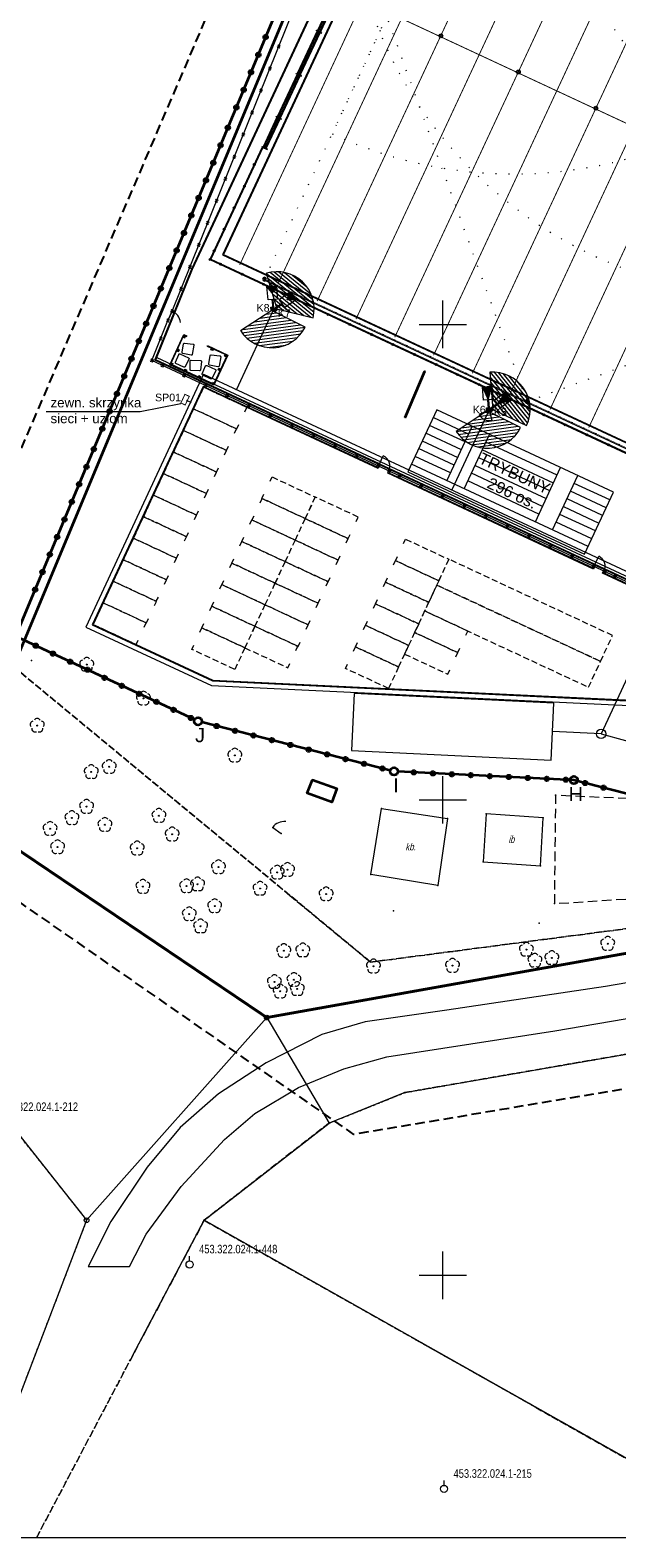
# Model space of a CAD drawing. Header units: millimetres. Extents: x -1269 to 2805, y -3872 to -312.
# Tile 2 of 19: x -1176 to -1115, y -3872 to -3714. Entities that reach past the tile are written whole.
import ezdxf
from ezdxf.enums import TextEntityAlignment as Align

# ---------------------------------------------------------------- set-up
doc = ezdxf.new("R2010")
doc.units = ezdxf.units.MM
for name, pattern in [('BORDER2', [22.225, 6.35, -3.175, 6.35, -3.175, 0, -3.175]), ('DOT', [6.35, 0, -6.35]), ('HIDDEN', [9.525, 6.35, -3.175]), ('L_0_04', [1.5, 1, -0.5]), ('L_0_45', [0.5, 0.25, -0.25]), ('L_0_52', [1, 0.75, -0.25])]:
    doc.linetypes.add(name, pattern=pattern)
doc.layers.get('0').update_dxf_attribs({"lineweight": 5})
for name, color, linetype, lineweight in [('A_boisko piłkochwyty', 62, 'Continuous', 5), ('A_boisko reflektory', 74, 'Continuous', 5), ('A_chodnik', 132, 'Continuous', 5), ('A_granica obszaru opracowania', 5, 'Continuous', 5), ('A_kamery', 23, 'Continuous', 5), ('A_mapa vector', 253, 'Continuous', 5), ('A_obiekty trybuny', 126, 'Continuous', 5), ('A_ogrodzenie 1_2m', 24, 'Continuous', 5), ('A_ogrodzenie 2_4m', 45, 'Continuous', 5), ('A_opisy', 13, 'Continuous', 5), ('A_parking', 53, 'Continuous', 5), ('A_parking mp', 65, 'Continuous', 5), ('A_przekrojowe', 42, 'Continuous', 5), ('A_pzt granica działki', 1, 'BORDER2', 5), ('A_widok', 142, 'Continuous', 5), ('A_zjazd z drogi', 7, 'Continuous', 5), ('IE_nn', 240, 'Continuous', 5), ('S-drenaż', 70, 'Continuous', 5), ('S-kd', 230, 'Continuous', 5), ('Z_UWAGI INSTALACJE WODNE', 4, 'Continuous', 5)]:
    doc.layers.add(name, color=color, linetype=linetype, lineweight=lineweight)
doc.styles.add('Arial', font='Arial.ttf')
doc.styles.get("Standard").update_dxf_attribs({"font": 'arial.ttf'})

# ---------------------------------------------------------------- blocks, each defined once
blk = doc.blocks.new('zw$9027')
at = {"layer": 'A_kamery'}
h = blk.add_hatch(dxfattribs=at)
h.set_pattern_fill('ANSI31', color=30, scale=0.1, angle=75)
h.set_pattern_definition([(120, (-454.74393, -175.43134), (-0.27496307, -0.15875), [])])
h.paths.add_polyline_path([(3.24, -2.22, 0.57735), (0.3, 3.91), (0, 0)])
at = {"layer": 'A_kamery', "color": 30}
for p, q in [((0.3, 3.91), (0, 0)), ((0, 0), (3.24, -2.22))]:
    blk.add_line(p, q, dxfattribs=at)
blk.add_lwpolyline([(0.04, -0.07), (-0.27, -0.22), (-0.34, -0.07), (-0.04, 0.07)], close=True, dxfattribs=at)
blk.add_arc((0, 0), 3.92, 325.586, 85.586, dxfattribs=at)
blk.add_solid([(-0.04, 0.07), (0.04, -0.07), (-0.34, -0.07), (-0.27, -0.22)], dxfattribs=at)
blk = doc.blocks.new('L_0_02_1')
at = {"color": 0}
blk.add_point((0, 0), dxfattribs=at)
blk = doc.blocks.new('L_0_02_2')
at = {"color": 0}
blk.add_point((0, 0), dxfattribs=at)
blk = doc.blocks.new('KTOK04_500')
at = {"color": 0, "linetype": 'Continuous', "lineweight": 13}
blk.add_arc((3, 0), 3, 119.9816, 180, dxfattribs=at)
blk = doc.blocks.new('OBOP02_01')
at = {"linetype": 'Continuous', "lineweight": 18}
blk.add_hatch(color=0, dxfattribs=at).paths.add_polyline_path([(0, -0.1, 1), (0, 0.1, 1)])
at = {"color": 0, "linetype": 'Continuous', "lineweight": 18}
blk.add_circle((0, 0), 0.1, dxfattribs=at)
for centre, radius, start, end in [((-0.77, 0.25), 0.7, 101.6336, 222.6627), ((0, 0.8), 0.7, 29.8459, 150.1541), ((0.77, 0.25), 0.7, 317.3373, 78.3664), ((-0.46, -0.64), 0.71, 174.3693, 292.5572), ((0.46, -0.64), 0.71, 247.4428, 5.6307)]:
    blk.add_arc(centre, radius, start, end, dxfattribs=at)
blk = doc.blocks.new('zw$F0AB')
at = {"layer": 'A_mapa vector', "linetype": 'Continuous', "lineweight": 0}
for points in [[(132.48, 46.78, 1), (132.48, 46.87, 1)], [(124.51, 43.57, 1), (124.51, 43.66, 1)], [(111.36, 33.35, 1), (111.36, 33.44, 1)]]:
    blk.add_hatch(color=8, dxfattribs=at).paths.add_polyline_path(points)
at = {"layer": 'A_mapa vector', "linetype": 'CONTINUOUS', "lineweight": 0}
for p, q in [((85.15, 76.86), (135.77, 198.24)), ((85.15, 76.86), (117.95, 54.72)), ((117.95, 54.72), (209.65, 71.11)), ((81.33, 55.69), (99, 33.41)), ((99, 33.41), (117.95, 54.72)), ((117.95, 54.72), (124.51, 43.62)), ((132.48, 46.83), (155.78, 50.87)), ((132.48, 46.83), (124.51, 43.62)), ((111.36, 33.4), (124.51, 43.62)), ((99, 33.41), (86.22, 0)), ((103.87, 19.22), (111.36, 33.4)), ((170.57, 0), (111.36, 33.4))]:
    blk.add_line(p, q, dxfattribs=at)
at = {"layer": 'A_mapa vector', "color": 8, "linetype": 'ByBlock'}
blk.add_lwpolyline([(0, 244.52), (327.07, 244.52), (327.07, 0), (0, 0)], close=True, dxfattribs=at)
at = {"layer": 'A_mapa vector', "color": 8, "linetype": 'L_0_04', "lineweight": 25, "flags": 128}
blk.add_lwpolyline([(132.44, 208.42), (272.32, 142.97), (227.23, 59.26), (127.11, 42.43), (76.33, 77.73)], close=True, dxfattribs=at)
at = {"layer": 'A_mapa vector', "color": 8, "linetype": 'Continuous', "lineweight": 0, "flags": 128}
for points in [[(136.46, 125.12), (136.46, 130.12)], [(136.46, 125.12), (136.46, 130.12)], [(107.99, 129.02), (107.56, 128.03)], [(133.96, 127.62), (138.96, 127.62)], [(133.96, 127.62), (138.96, 127.62)], [(136.46, 75.12), (136.46, 80.12)], [(136.46, 75.12), (136.46, 80.12)], [(133.96, 77.62), (138.96, 77.62)], [(133.96, 77.62), (138.96, 77.62)], [(141.02, 76.16), (140.7, 71.1), (146.72, 70.67), (147.02, 75.74), (141.02, 76.16)], [(118.57, 74.72), (119.45, 74.08)], [(109.83, 29.12), (109.83, 29.62)], [(136.46, 25.12), (136.46, 30.12)], [(136.46, 25.12), (136.46, 30.12)], [(133.96, 27.62), (138.96, 27.62)], [(133.96, 27.62), (138.96, 27.62)], [(136.59, 5.52), (136.59, 6.02)]]:
    blk.add_lwpolyline(points, dxfattribs=at)
at = {"layer": 'A_mapa vector', "color": 8, "linetype": 'Continuous', "lineweight": 35, "flags": 128}
for points in [[(132.5, 117.81), (134.56, 122.71)], [(122.74, 79.72), (125.3, 78.81), (124.78, 77.36), (122.18, 78.32), (122.74, 79.72)]]:
    blk.add_lwpolyline(points, dxfattribs=at)
at = {"layer": 'A_mapa vector', "color": 8, "linetype": 'L_0_52', "lineweight": 0, "flags": 128}
for points in [[(91.31, 91.63), (120.39, 67.56)], [(120.39, 67.56), (91.31, 91.63)], [(85.15, 76.86), (117.95, 54.72)], [(128.87, 60.55), (209.65, 71.11)], [(209.65, 71.11), (128.87, 60.55)], [(120.39, 67.56), (128.87, 60.55)], [(128.87, 60.55), (120.39, 67.56)], [(117.95, 54.72), (166.36, 63.37)], [(155.78, 50.87), (132.48, 46.83)], [(132.48, 46.83), (124.51, 43.62)], [(124.51, 43.62), (111.36, 33.4)], [(111.36, 33.4), (93.72, 0)], [(111.36, 33.4), (170.57, 0)], [(170.57, 0), (111.36, 33.4)]]:
    blk.add_lwpolyline(points, dxfattribs=at)
at = {"layer": 'A_mapa vector', "color": 8, "linetype": 'L_0_45', "lineweight": 0, "flags": 128}
for points in [[(120.39, 67.56), (91.31, 91.63)], [(91.31, 91.63), (120.39, 67.56)], [(85.15, 76.86), (117.95, 54.72)], [(117.95, 54.72), (85.15, 76.86)], [(128.87, 60.55), (209.65, 71.11)], [(209.65, 71.11), (128.87, 60.55)], [(120.39, 67.56), (128.87, 60.55)], [(128.87, 60.55), (120.39, 67.56)], [(117.95, 54.72), (166.36, 63.37)], [(166.36, 63.37), (117.95, 54.72)], [(155.78, 50.87), (132.48, 46.83)], [(132.48, 46.83), (155.78, 50.87)], [(132.48, 46.83), (124.51, 43.62)], [(124.51, 43.62), (132.48, 46.83)], [(91.16, 43.29), (99, 33.41)], [(124.51, 43.62), (111.36, 33.4)], [(111.36, 33.4), (124.51, 43.62)], [(99, 33.41), (86.22, 0)], [(93.72, 0), (111.36, 33.4)], [(111.36, 33.4), (170.57, 0)]]:
    blk.add_lwpolyline(points, dxfattribs=at)
at = {"layer": 'A_mapa vector', "color": 8, "linetype": 'L_0_04', "lineweight": 0, "flags": 128}
blk.add_lwpolyline([(186.21, 69.16), (186.17, 76.35), (148.31, 78.09), (148.19, 66.7), (186.21, 69.16)], dxfattribs=at)
at = {"layer": 'A_mapa vector', "color": 8, "lineweight": 0, "flags": 128}
blk.add_lwpolyline([(130, 76.7), (136.96, 75.66), (135.94, 68.61), (128.9, 69.78), (130, 76.7)], dxfattribs=at)
at = {"layer": 'A_mapa vector', "color": 8, "linetype": 'Continuous', "lineweight": 0}
for centre, radius in [((117.95, 54.72), 0.25), ((132.48, 46.83), 0.045), ((124.51, 43.62), 0.045), ((99, 33.41), 0.25), ((111.36, 33.4), 0.045), ((109.83, 28.75), 0.375), ((136.59, 5.15), 0.375)]:
    blk.add_circle(centre, radius, dxfattribs=at)
at = {"layer": 'A_mapa vector', "color": 8}
for p in [(107.99, 129.02), (107.56, 128.03), (134.56, 122.71), (132.5, 117.81), (93.21, 92.28), (99.02, 91.84), (104.98, 88.28), (93.81, 85.43), (101.38, 81.09), (114.59, 82.29), (99.49, 80.55), (122.74, 79.72), (122.18, 78.32), (125.3, 78.81), (148.31, 78.09), (99, 76.9), (124.78, 77.36), (130, 76.7), (141.02, 76.16), (95.16, 74.58), (97.46, 75.71), (100.93, 75), (106.61, 75.95), (118.57, 74.72), (136.96, 75.66), (147.02, 75.74), (108, 73.99), (119.45, 74.08), (95.95, 72.65), (104.32, 72.52), (112.87, 70.54), (119.05, 69.98), (120.13, 70.27), (128.9, 69.78), (140.7, 71.1), (146.72, 70.67), (104.93, 68.49), (109.52, 68.55), (110.67, 68.74), (117.24, 68.29), (135.94, 68.61), (124.19, 67.7), (148.19, 66.7), (109.8, 65.6), (112.47, 66.45), (131.29, 65.96), (110.99, 64.32), (146.61, 64.63), (145.25, 61.87), (153.8, 62.49), (119.74, 61.74), (121.74, 61.8), (146.15, 60.72), (147.93, 60.99), (120.81, 58.69), (129.17, 60.11), (137.48, 60.18), (118.75, 58.47), (119.36, 57.48), (121.16, 57.73)]:
    blk.add_point(p, dxfattribs=at)
at = {"layer": 'A_mapa vector', "color": 8, "linetype": 'Continuous', "yscale": 0.5, "zscale": 0.5}
for name, p, xscale, rotation in [('KTOK04_500', (107.99, 129.02), 0.5, 246.4000000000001), ('KTOK04_500', (118.57, 74.72), 0.5, 324.03), ('L_0_02_1', (117.95, 54.72), 0.5, 300.58), ('L_0_02_1', (117.95, 54.72), 0.5, 10.13), ('L_0_02_2', (117.95, 54.72), 0.4999999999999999, 228.35), ('L_0_02_2', (117.95, 54.72), 0.5, 145.98), ('L_0_02_1', (132.48, 46.83), 0.5, 201.9399999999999), ('L_0_02_1', (132.48, 46.83), 0.5, 9.84), ('L_0_02_2', (124.51, 43.62), 0.5, 21.94), ('L_0_02_2', (124.51, 43.62), 0.5, 120.58), ('L_0_02_2', (124.51, 43.62), 0.5, 217.8499999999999), ('L_0_02_2', (99, 33.41), 0.5, 128.42), ('L_0_02_1', (99, 33.41), 0.5, 249.08), ('L_0_02_1', (99, 33.41), 0.5, 48.35), ('L_0_02_2', (111.36, 33.4), 0.5, 330.58), ('L_0_02_2', (111.36, 33.4), 0.4999999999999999, 242.16), ('L_0_02_1', (111.36, 33.4), 0.5, 37.85)]:
    blk.add_blockref(name, p, dxfattribs=dict(at, xscale=xscale, rotation=rotation))
at = {"layer": 'A_mapa vector', "color": 8, "linetype": 'Continuous', "xscale": 0.5, "yscale": 0.5, "zscale": 0.5}
for p in [(99.02, 91.84), (104.98, 88.28), (93.81, 85.43), (114.59, 82.29), (99.49, 80.55), (101.38, 81.09), (97.46, 75.71), (99, 76.9), (106.61, 75.95), (95.16, 74.58), (100.93, 75), (108, 73.99), (95.95, 72.65), (104.32, 72.52), (112.87, 70.54), (119.05, 69.98), (120.13, 70.27), (104.93, 68.49), (109.52, 68.55), (110.67, 68.74), (117.24, 68.29), (124.19, 67.7), (112.47, 66.45), (109.8, 65.6), (110.99, 64.32), (119.74, 61.74), (121.74, 61.8), (145.25, 61.87), (153.8, 62.49), (129.17, 60.11), (137.48, 60.18), (146.15, 60.72), (147.93, 60.99), (118.75, 58.47), (120.81, 58.69), (119.36, 57.48), (121.16, 57.73)]:
    blk.add_blockref('OBOP02_01', p, dxfattribs=at)
at = {"layer": 'A_mapa vector', "color": 8, "style": 'Arial', "oblique": 15, "width": 0.78}
for s, p in [('kb.', (132.52, 73.05)), ('ib', (143.35, 73.83))]:
    blk.add_text(s, height=0.75, dxfattribs=at).set_placement(p, align=Align.TOP_LEFT)
at = {"layer": 'A_mapa vector', "color": 8, "style": 'Arial', "width": 0.78}
for s, p in [('453.322.024.1-212', (89.87, 45.79)), ('453.322.024.1-448', (110.83, 30.82)), ('453.322.024.1-215', (137.59, 7.22))]:
    blk.add_text(s, height=0.9, dxfattribs=at).set_placement(p, align=Align.TOP_LEFT)
blk = doc.blocks.new('zw$D6B0')
at = {"layer": 'A_obiekty trybuny', "color": 8}
for p, q in [((14.375, -6.3), (14.375, 0)), ((16.375, -6.3), (16.375, 0)), ((4.125, -0.9), (0, -0.9)), ((4.125, -6.3), (4.125, 0)), ((6.125, -6.3), (6.125, 0)), ((14.375, -0.9), (6.125, -0.9)), ((20.5, -0.9), (16.375, -0.9)), ((4.125, -1.8), (0, -1.8)), ((4.125, -2.7), (0, -2.7)), ((14.375, -1.8), (6.125, -1.8)), ((14.375, -2.7), (6.125, -2.7)), ((20.5, -1.8), (16.375, -1.8)), ((20.5, -2.7), (16.375, -2.7)), ((0, -3.6), (4.125, -3.6)), ((4.125, -4.5), (0, -4.5)), ((6.125, -3.6), (14.375, -3.6)), ((14.375, -4.5), (6.125, -4.5)), ((16.375, -3.6), (20.5, -3.6)), ((20.5, -4.5), (16.375, -4.5)), ((4.125, -5.4), (0, -5.4)), ((20.5, -6.3), (0, -6.3)), ((14.375, -5.4), (6.125, -5.4)), ((20.5, -5.4), (16.375, -5.4))]:
    blk.add_line(p, q, dxfattribs=at)
blk.add_lwpolyline([(0, -7.2), (20.5, -7.2), (20.5, 0), (0, 0)], close=True, dxfattribs=at)
at = {"layer": 'A_opisy', "color": 8, "insert": (10.25, -3.6), "char_height": 1.2, "width": 20.5, "attachment_point": 5}
blk.add_mtext('TRYBUNY\\P{\\fArial|b0|i0|c0|p34;\\W2.74341; }296 os.', dxfattribs=at)
blk = doc.blocks.new('zw$722A')
at = {"layer": 'A_parking mp', "linetype": 'HIDDEN', "ltscale": 0.1}
blk.add_lwpolyline([(-19, 0), (0, 0), (0, 3), (-19, 3)], close=True, dxfattribs=at)
blk = doc.blocks.new('zw$ACAC')
at = {"layer": 'A_parking mp', "linetype": 'HIDDEN', "ltscale": 0.1}
blk.add_lwpolyline([(0.5, 0), (0, 0), (0, -5), (2.5, -5), (2.5, 0), (2, 0)], dxfattribs=at)
blk = doc.blocks.new('zw$83E')
at = {"layer": 'Z_UWAGI INSTALACJE WODNE', "linetype": 'DOT', "ltscale": 0.2}
for q in [(19.09, 40.97), (-40.97, 19.09)]:
    blk.add_line((0, 0), q, dxfattribs=at)
at = {"layer": 'Z_UWAGI INSTALACJE WODNE'}
for radius in [0.2, 0.15]:
    blk.add_circle((0, 0), radius, dxfattribs=at)
at = {"layer": 'Z_UWAGI INSTALACJE WODNE', "linetype": 'DOT', "ltscale": 0.2}
blk.add_arc((0, 0), 45.2, 65.0218, 155.0218, dxfattribs=at)
blk = doc.blocks.new('zw$B4C7')
at = {"layer": 'Z_UWAGI INSTALACJE WODNE', "color": 8}
blk.add_lwpolyline([(-87.15, 39.57), (0.6, -1.31), (-25.69, -57.74), (-113.44, -16.87)], dxfattribs=at)
at = {"layer": 'Z_UWAGI INSTALACJE WODNE', "color": 8, "linetype": 'L_0_45', "ltscale": 2}
blk.add_lwpolyline([(0.47, -1.36, 0.05, 0.05, 0), (-25.73, -57.61, 0.05, 0.05, 0), (-113.39, -16.78, 0, 0, 0)], format="xyseb", dxfattribs=at)
at = {"layer": 'Z_UWAGI INSTALACJE WODNE', "color": 8}
for p, rotation in [((-87.19, 39.48), 179.9999999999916), ((-59.57, 26.61), 134.9999999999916), ((-58.16, -42.51), 315)]:
    blk.add_blockref('zw$83E', p, dxfattribs=dict(at, rotation=rotation))
at = {"layer": 'Z_UWAGI INSTALACJE WODNE', "color": 8, "xscale": -1}
for p, rotation in [((-113.39, -16.78), 310.0436116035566), ((-31.95, 13.75), 175.0436116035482), ((-85.78, -29.64), 355.0436116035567)]:
    blk.add_blockref('zw$83E', p, dxfattribs=dict(at, rotation=rotation))
blk = doc.blocks.new('zw$72B4')
at = {"layer": 'A_ogrodzenie 2_4m'}
for p, q in [((0.05, -0.05), (-0.05, 0.05)), ((-0.05, -0.05), (0.05, 0.05))]:
    blk.add_line(p, q, dxfattribs=at)
at = {"layer": 'A_ogrodzenie 2_4m', "linetype": 'HIDDEN', "ltscale": 0.01}
blk.add_lwpolyline([(-0.12, 0.12), (-0.12, -0.12), (0.12, -0.12), (0.12, 0.12)], close=True, dxfattribs=at)
at = {"layer": 'A_ogrodzenie 2_4m'}
blk.add_lwpolyline([(-0.05, 0.05), (-0.05, -0.05), (0.05, -0.05), (0.05, 0.05)], close=True, dxfattribs=at)
blk = doc.blocks.new('zw$4BF9')
at = {"layer": 'A_ogrodzenie 2_4m'}
for p, q in [((-65.86, 43.93), (-65.35, 45.01)), ((-43.2, 33.37), (-42.69, 34.46))]:
    blk.add_line(p, q, dxfattribs=at)
blk.add_lwpolyline([(11.14, 8.05), (11.14, 8.05), (-89.69, 55.03), (-87.99, 59.25), (-87.56, 60.24), (-75.49, 90.17), (-59.85, 129.16), (-17.97, 109.65), (59.05, 73.8), (29.36, 14.85), (23.38, 7.17)], dxfattribs=at)
for centre in [(-65.86, 43.93), (-43.2, 33.37)]:
    blk.add_arc(centre, 1.2, 335.0218, 65.0218, dxfattribs=at)
for p, rotation in [((-76.34, 88.06), 68.03640882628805), ((-77.27, 85.74), 68.03640882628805), ((-78.21, 83.42), 68.03640882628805), ((-79.14, 81.11), 68.03640882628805), ((-80.08, 78.79), 68.03640882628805), ((-81.01, 76.47), 68.03640882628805), ((-81.95, 74.15), 68.03640882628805), ((-82.88, 71.83), 68.03640882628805), ((-83.82, 69.51), 68.03640882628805), ((-84.75, 67.19), 68.03640882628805), ((-85.69, 64.88), 68.03640882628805), ((-86.62, 62.56), 68.03640882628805), ((-87.56, 60.24), 68.13174012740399), ((-87.99, 59.25), 68.13174012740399), ((-88.76, 57.35), 68.13174012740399), ((-89.69, 55.03), 65.02180580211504), ((-88.57, 54.5), 65.02180580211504), ((-86.3, 53.45), 65.02180580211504), ((-84.03, 52.39), 65.02180580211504), ((-81.77, 51.34), 65.02180580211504), ((-79.5, 50.28), 65.02180580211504), ((-77.24, 49.23), 65.02180580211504), ((-74.97, 48.17), 65.02180580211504), ((-72.7, 47.11), 65.02180580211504), ((-70.44, 46.06), 65.02180580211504), ((-68.17, 45), 65.02180580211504), ((-65.9, 43.95), 65.02180580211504), ((-64.73, 43.4), 65.02180580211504), ((-63.64, 42.89), 65.02180580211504), ((-61.37, 41.84), 65.02180580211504), ((-59.11, 40.78), 65.02180580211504), ((-56.84, 39.72), 65.02180580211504), ((-54.57, 38.67), 65.02180580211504), ((-52.31, 37.61), 65.02180580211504), ((-50.04, 36.56), 65.02180580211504), ((-47.78, 35.5), 65.02180580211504), ((-45.51, 34.45), 65.02180580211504), ((-43.24, 33.39), 65.02180580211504), ((-42.06, 32.84), 65.02180580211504), ((-40.98, 32.34), 65.02180580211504)]:
    blk.add_blockref('zw$72B4', p, dxfattribs=dict(at, rotation=rotation))
blk = doc.blocks.new('zw$EA68')
at = {"layer": 'A_przekrojowe'}
h = blk.add_hatch(color=8, dxfattribs=at)
h.dxf.hatch_style = 1
h.paths.add_polyline_path([(-2.99, 1.17), (-3.17, 1.25), (-3.08, 1.44), (-2.9, 1.35)])
h = blk.add_hatch(color=8, dxfattribs=at)
h.dxf.hatch_style = 1
h.paths.add_polyline_path([(-1.53, 0.49), (-1.72, 0.58), (-1.63, 0.76), (-1.45, 0.68)])
h = blk.add_hatch(color=8, dxfattribs=at)
h.dxf.hatch_style = 1
h.paths.add_polyline_path([(-0.18, 0.08), (-0.27, -0.1), (-0.08, -0.18), (0, 0)])
h = blk.add_hatch(color=8, dxfattribs=at)
h.dxf.hatch_style = 1
h.paths.add_polyline_path([(-4.25, -1.55), (-4.43, -1.46), (-4.52, -1.65), (-4.34, -1.73)])
h = blk.add_hatch(color=8, dxfattribs=at)
h.dxf.hatch_style = 1
h.paths.add_polyline_path([(-0.86, -1.37), (-0.94, -1.55), (-0.76, -1.63), (-0.68, -1.45)])
h = blk.add_hatch(color=8, dxfattribs=at)
h.dxf.hatch_style = 1
h.paths.add_polyline_path([(-4.93, -3), (-5.11, -2.92), (-5.19, -3.1), (-5.01, -3.18)])
h = blk.add_hatch(color=8, dxfattribs=at)
h.dxf.hatch_style = 1
h.paths.add_polyline_path([(-1.53, -2.82), (-1.62, -3), (-1.44, -3.08), (-1.35, -2.9)])
h = blk.add_hatch(color=8, dxfattribs=at)
h.dxf.hatch_style = 1
h.paths.add_polyline_path([(-3.48, -3.68), (-3.66, -3.59), (-3.74, -3.77), (-3.56, -3.86)])
h = blk.add_hatch(color=8, dxfattribs=at)
h.dxf.hatch_style = 1
h.paths.add_polyline_path([(-2.21, -4.27), (-2.29, -4.45), (-2.11, -4.53), (-2.03, -4.35)])
at = {"layer": 'A_przekrojowe', "color": 8}
for p, q in [((-3.21, 1.16), (-3.25, 1.18)), ((-4.22, -1.01), (-4.27, -0.99))]:
    blk.add_line(p, q, dxfattribs=at)
for points in [[(-4.27, -0.99), (-5.26, -3.12), (-2.09, -4.6), (0.07, 0.02), (-3.11, 1.5), (-3.25, 1.18)], [(-4.22, -1.01), (-5.19, -3.1), (-2.11, -4.53), (0, 0), (-3.08, 1.44), (-3.21, 1.16)]]:
    blk.add_lwpolyline(points, dxfattribs=at)
for points in [[(-2.99, 1.17), (-3.17, 1.25), (-3.08, 1.44), (-2.9, 1.35)], [(-1.53, 0.49), (-1.72, 0.58), (-1.63, 0.76), (-1.45, 0.68)], [(-0.18, 0.08), (-0.27, -0.1), (-0.08, -0.18), (0, 0)], [(-4.25, -1.55), (-4.43, -1.46), (-4.52, -1.65), (-4.34, -1.73)], [(-0.86, -1.37), (-0.94, -1.55), (-0.76, -1.63), (-0.68, -1.45)], [(-4.93, -3), (-5.11, -2.92), (-5.19, -3.1), (-5.01, -3.18)], [(-1.53, -2.82), (-1.62, -3), (-1.44, -3.08), (-1.35, -2.9)], [(-3.48, -3.68), (-3.66, -3.59), (-3.74, -3.77), (-3.56, -3.86)], [(-2.21, -4.27), (-2.29, -4.45), (-2.11, -4.53), (-2.03, -4.35)]]:
    blk.add_lwpolyline(points, close=True, dxfattribs=at)
at = {"layer": 'A_widok', "color": 8}
for points in [[(-3.19, -0.04), (-2.43, -0.68, 0.427581), (-2.29, -0.66), (-1.74, 0.05, 0.400971), (-1.76, 0.19), (-2.45, 0.77, 0.400971), (-2.59, 0.77), (-3.2, 0.1, 0.427581)], [(-1.49, 0.2), (-1.91, -0.7, 0.427581), (-1.86, -0.83), (-1.03, -1.18, 0.400971), (-0.9, -1.13), (-0.51, -0.3, 0.400971), (-0.56, -0.17), (-1.36, 0.24, 0.427581)], [(-1.97, -1.05), (-2.7, -1.72, 0.427581), (-2.7, -1.87), (-2.06, -2.5, 0.400971), (-1.92, -2.5), (-1.25, -1.88, 0.400971), (-1.24, -1.74), (-1.83, -1.06, 0.427581)], [(-4.57, -2.79), (-3.81, -3.43, 0.427581), (-3.66, -3.41), (-3.12, -2.7, 0.400971), (-3.13, -2.56), (-3.83, -1.97, 0.400971), (-3.96, -1.98), (-4.57, -2.64, 0.427581)], [(-2.87, -2.55), (-3.29, -3.45, 0.427581), (-3.23, -3.58), (-2.4, -3.93, 0.400971), (-2.27, -3.88), (-1.89, -3.05, 0.400971), (-1.93, -2.92), (-2.73, -2.5, 0.427581)]]:
    blk.add_lwpolyline(points, format="xyb", close=True, dxfattribs=at)
blk = doc.blocks.new('zw$CE70')
at = {"layer": 'A_boisko reflektory'}
h = blk.add_hatch(color=256, dxfattribs=at)
h.dxf.hatch_style = 1
h.paths.add_polyline_path([(-0.88, 1.52), (-0.79, 2.37), (-1.66, 1.87)])
h = blk.add_hatch(color=256, dxfattribs=at)
h.dxf.hatch_style = 1
h.paths.add_polyline_path([(0.87, 1.52), (1.66, 1.87), (0.79, 2.37)])
for p, q in [((-0.11, 0.1), (-0.57, 0.88)), ((-0.03, 0.15), (-0.48, 0.93)), ((0.03, 0.15), (0.48, 0.93)), ((0.11, 0.1), (0.57, 0.88))]:
    blk.add_line(p, q, dxfattribs=at)
for points in [[(-1.66, 1.87), (-0.79, 2.37), (-0.09, 1.16), (-0.96, 0.66)], [(1.66, 1.87), (0.79, 2.37), (0.09, 1.16), (0.96, 0.66)]]:
    blk.add_lwpolyline(points, close=True, dxfattribs=at)
for points in [[(-1.66, 1.87), (-0.88, 1.52), (-0.79, 2.37)], [(0.79, 2.37), (0.87, 1.52), (1.66, 1.87)]]:
    blk.add_lwpolyline(points, dxfattribs=at)
blk.add_circle((0, 0), 0.15, dxfattribs=at)
blk = doc.blocks.new('zw$BBFF')
at = {"layer": 'A_boisko piłkochwyty'}
for p, q in [((0.1, 0.03), (0.6, 0.03)), ((0.6, 0.03), (0.6, -0.03)), ((0.6, -0.03), (0.1, -0.03))]:
    blk.add_line(p, q, dxfattribs=at)
blk.add_lwpolyline([(0, -0.03), (0.1, -0.03), (0.1, 0.03), (0, 0.03)], close=True, dxfattribs=at)
blk = doc.blocks.new('zw$F226')
at = {"layer": 'A_boisko piłkochwyty'}
h = blk.add_hatch(dxfattribs=at)
h.set_pattern_fill('NET', color=8, scale=0.05)
h.set_pattern_definition([(0, (-314.03829, 165.81543), (0, -0.15875), []), (270, (-314.03829, 165.81543), (-0.15875, 0), [])])
h.paths.add_polyline_path([(0.35, 18.47), (0.35, 15.03), (0, 15.03), (0, 18.47)])
h = blk.add_hatch(dxfattribs=at)
h.set_pattern_fill('NET', color=8, scale=0.05)
h.set_pattern_definition([(0, (-314.03829, 160.81543), (0, -0.15875), []), (270, (-314.03829, 160.81543), (-0.15875, 0), [])])
h.paths.add_polyline_path([(0.35, 14.97), (0.35, 10.03), (0, 10.03), (0, 14.97)])
h = blk.add_hatch(dxfattribs=at)
h.set_pattern_fill('NET', color=8, scale=0.05)
h.set_pattern_definition([(0, (-314.03829, 155.81543), (0, -0.15875), []), (270, (-314.03829, 155.81543), (-0.15875, 0), [])])
h.paths.add_polyline_path([(0.35, 9.97), (0.35, 5.03), (0, 5.03), (0, 9.97)])
h = blk.add_hatch(dxfattribs=at)
h.set_pattern_fill('NET', color=8, scale=0.05)
h.set_pattern_definition([(0, (-314.03829, 150.81543), (0, -0.15875), []), (270, (-314.03829, 150.81543), (-0.15875, 0), [])])
h.paths.add_polyline_path([(0.35, 4.97), (0.35, 0.03), (0, 0.03), (0, 4.97)])
at = {"layer": 'A_boisko piłkochwyty', "color": 8}
for p, q in [((0, 15.03), (0, 18.47)), ((0.35, 15.03), (0.35, 18.47)), ((0, 10.03), (0, 14.97)), ((0.35, 10.03), (0.35, 14.97)), ((0, 5.03), (0, 9.97)), ((0.35, 5.03), (0.35, 9.97)), ((0, 0.03), (0, 4.97)), ((0.35, 0.03), (0.35, 4.97))]:
    blk.add_line(p, q, dxfattribs=at)
for p in [(-0.1, 18.5), (-0.1, 15), (-0.1, 10), (-0.1, 5), (-0.1, 0)]:
    blk.add_blockref('zw$BBFF', p, dxfattribs=at)
blk = doc.blocks.new('zw$B760')
at = {"layer": 'A_ogrodzenie 1_2m'}
h = blk.add_hatch(color=256, dxfattribs=at)
h.dxf.hatch_style = 1
edge = h.paths.add_edge_path()
edge.add_ellipse((0, 0), major_axis=(0.1, 0), ratio=1, start_angle=0, end_angle=360)
blk.add_circle((0, 0), 0.1, dxfattribs=at)
blk = doc.blocks.new('zw$7FD1')
at = {"layer": 'A_ogrodzenie 1_2m'}
for p, q in [((-107.46, 7.5), (-112.94, -4.26)), ((-107.43, 7.48), (-112.91, -4.28)), ((-107.4, 7.47), (-112.88, -4.29)), ((-112.97, -4.32), (-32.95, -41.6)), ((-112.92, -4.3), (-32.94, -41.56)), ((-112.88, -4.29), (-32.88, -41.55))]:
    blk.add_line(p, q, dxfattribs=at)
for p in [(-108.3, 5.66), (-109.35, 3.4), (-110.41, 1.13), (-111.47, -1.14), (-112.94, -4.31), (-112.52, -3.4), (-111.86, -4.82), (-109.59, -5.87), (-107.32, -6.93), (-105.06, -7.98), (-102.79, -9.04), (-100.53, -10.1), (-98.26, -11.15), (-95.99, -12.21), (-93.73, -13.26), (-91.46, -14.32), (-89.19, -15.37), (-86.93, -16.43), (-84.66, -17.48), (-82.4, -18.54), (-80.13, -19.6), (-77.86, -20.65), (-75.6, -21.71), (-73.33, -22.76), (-71.06, -23.82)]:
    blk.add_blockref('zw$B760', p, dxfattribs=at)
blk = doc.blocks.new('zw$EC9E')
at = {"layer": 'A_boisko reflektory'}
h = blk.add_hatch(color=256, dxfattribs=at)
h.dxf.hatch_style = 1
h.paths.add_polyline_path([(-0.71, 2.4), (-0.09, 1.05), (0.28, 2.48)])
h = blk.add_hatch(color=256, dxfattribs=at)
h.dxf.hatch_style = 1
h.paths.add_polyline_path([(1.72, 1.82), (0.86, 0.6), (2.29, 1)])
for p, q in [((-0.06, 0.14), (-0.14, 1.04)), ((0.04, 0.15), (-0.04, 1.05)), ((0.09, 0.12), (0.83, 0.64)), ((0.14, 0.04), (0.89, 0.56)), ((-0.32, -0.15), (-1.04, -0.49)), ((0.09, -0.34), (0.3, -1.11))]:
    blk.add_line(p, q, dxfattribs=at)
for points in [[(-0.71, 2.4), (0.28, 2.48), (0.41, 1.09), (-0.59, 1)], [(2.29, 1), (1.72, 1.82), (0.57, 1.01), (1.15, 0.19)]]:
    blk.add_lwpolyline(points, close=True, dxfattribs=at)
for points in [[(-0.71, 2.4), (-0.09, 1.05), (0.28, 2.48)], [(1.72, 1.82), (0.86, 0.6), (2.29, 1)]]:
    blk.add_lwpolyline(points, dxfattribs=at)
blk.add_circle((0, 0), 0.15, dxfattribs=at)
for radius in [1.15, 0.35]:
    blk.add_arc((0, 0), radius, 205.0218, 285.0218, dxfattribs=at)
blk = doc.blocks.new('zw$C14F')
at = {"layer": 'S-drenaż', "color": 8, "const_width": 0.1}
for points in [[(-113.85, 46.9), (-139.83, -8.89)], [(-135.76, -10.79), (-109.77, 45)], [(-131.68, -12.69), (-105.69, 43.1)], [(-127.6, -14.59), (-101.61, 41.2)], [(-123.52, -16.49), (-97.53, 39.3)], [(-119.44, -18.39), (-93.45, 37.4)], [(-115.36, -20.29), (-89.37, 35.5)], [(-111.28, -22.19), (-85.29, 33.6)], [(-107.2, -24.09), (-81.21, 31.7)], [(-103.12, -25.99), (-77.13, 29.8)], [(-30.43, -26.02), (-126.7, 18.83)]]:
    blk.add_lwpolyline(points, dxfattribs=at)
at = {"layer": 'S-drenaż', "color": 8}
for centre, radius in [((-118.68, 15.2), 0.2), ((-118.68, 15.2), 0.15), ((-110.52, 11.4), 0.2), ((-110.52, 11.4), 0.15), ((-102.37, 7.6), 0.2), ((-102.37, 7.6), 0.15)]:
    blk.add_circle(centre, radius, dxfattribs=at)
blk = doc.blocks.new('zw$CD52')
at = {"layer": 'S-kd', "color": 8}
blk.add_line((-101.82, -58.21), (-57.81, -70.2), dxfattribs=at)
for points in [[(-148.56, -18.64), (-48.08, -65.44), (-48.19, -65.67), (-148.66, -18.86)], [(-128.07, -59.95), (-107.09, -60.96), (-106.8, -54.96), (-127.78, -53.95)]]:
    blk.add_lwpolyline(points, close=True, dxfattribs=at)
blk.add_lwpolyline([(-95.07, -43.72), (-101.82, -58.21), (-106.95, -57.96)], dxfattribs=at)
blk.add_circle((-101.82, -58.21), 0.5, dxfattribs=at)
blk = doc.blocks.new('zw$354D')
at = {"layer": 'A_granica obszaru opracowania', "linetype": 'Continuous', "lineweight": 35}
h = blk.add_hatch(color=5, dxfattribs=at)
h.dxf.hatch_style = 1
edge = h.paths.add_edge_path()
edge.add_ellipse((0, 0), major_axis=(20, 0), ratio=1, start_angle=0, end_angle=360)
at = {"layer": 'A_granica obszaru opracowania', "color": 5, "linetype": 'Continuous', "lineweight": 35}
blk.add_circle((0, 0), 20, dxfattribs=at)

msp = doc.modelspace()

# ---------------------------------------------------------------- block references
at = {"layer": 'A_kamery'}
for p, rotation in [((-1150.39, -3743.04), 20.82106243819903), ((-1150.92, -3743.2), 247.7247559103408), ((-1127.67, -3753.61), 8.946496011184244), ((-1128.26, -3753.76), 247.7247559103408)]:
    msp.add_blockref('zw$9027', p, dxfattribs=dict(at, rotation=rotation))

# ---------------------------------------------------------------- texts
at = {"layer": 'A_kamery', "char_height": 0.8, "width": 2.6751, "attachment_point": 5}
for s, insert in [('K8', (-1151.84, -3742.93)), ('K7', (-1149.62, -3743.49)), ('K6', (-1129.11, -3753.63)), ('K5', (-1126.89, -3753.89))]:
    msp.add_mtext(s, dxfattribs=dict(at, insert=insert))

# ---------------------------------------------------------------- next in the draw order: block references
at = {"layer": 'A_mapa vector'}
msp.add_blockref('zw$F0AB', (-1269.4, -3872.28), dxfattribs=at)

# ---------------------------------------------------------------- next in the draw order: linework, layer by layer
at = {"layer": 'A_chodnik'}
for p, q in [((-1139.64, -3759.42), (-1139.61, -3759.34)), ((-1138.55, -3759.92), (-1138.52, -3759.85)), ((-1116.98, -3769.97), (-1116.94, -3769.9)), ((-1115.89, -3770.48), (-1115.86, -3770.41))]:
    msp.add_line(p, q, dxfattribs=at)
for points in [[(-1059.58, -3801.08), (-1062.58, -3795.31), (-1163.23, -3748.43), (-1159.33, -3738.81), (-1146.16, -3710.55), (-1147.7, -3709.83), (-1145.95, -3706.06), (-1144.41, -3706.78), (-1131.4, -3678.86), (-1095.84, -3695.43), (-1094.88, -3693.36), (-1069.77, -3705.06), (-1070.73, -3707.12), (-1037.34, -3722.68), (-1036.56, -3720.99), (-1019.52, -3728.93), (-1050.27, -3794.95), (-1049.9, -3796.03)], [(-1130.28, -3681.94), (-1156.09, -3737.35), (-1064.06, -3780.22), (-1038.25, -3724.81)], [(-1130.25, -3682.02), (-1156.01, -3737.32), (-1064.09, -3780.14), (-1038.33, -3724.84), (-1130.25, -3682.02)]]:
    msp.add_lwpolyline(points, close=True, dxfattribs=at)
for points in [[(-1159.25, -3738.84), (-1146.06, -3710.51)], [(-1139.61, -3759.34), (-1163.13, -3748.38), (-1159.25, -3738.84)], [(-1116.94, -3769.9), (-1138.52, -3759.85)], [(-1094.28, -3780.46), (-1115.86, -3770.41)]]:
    msp.add_lwpolyline(points, dxfattribs=at)
at = {"layer": 'A_granica obszaru opracowania', "color": 5, "linetype": 'Continuous', "lineweight": 35}
for points in [[(-1177.7, -3777.1), (-1134.31, -3673.06)], [(-1159.04, -3786.23), (-1177.52, -3777.62)], [(-1138.46, -3791.58), (-1158.29, -3786.5)], [(-1073.09, -3804.4), (-1119.16, -3792.59), (-1137.67, -3791.7)]]:
    msp.add_lwpolyline(points, dxfattribs=at)
for centre in [(-1158.67, -3786.4), (-1138.07, -3791.68), (-1119.16, -3792.59)]:
    msp.add_circle(centre, 0.4, dxfattribs=at)
at = {"layer": 'A_mapa vector', "linetype": 'CONTINUOUS', "lineweight": 0}
msp.add_line((-1184.25, -3795.42), (-1133.63, -3674.04), dxfattribs=at)
at = {"layer": 'A_ogrodzenie 2_4m'}
msp.add_lwpolyline([(-1062.71, -3795.44), (-1062.71, -3795.44), (-1163.54, -3748.47), (-1161.84, -3744.25), (-1161.41, -3743.26), (-1149.34, -3713.32), (-1133.7, -3674.34), (-1091.83, -3693.84), (-1014.8, -3729.7), (-1044.49, -3788.65), (-1050.47, -3796.33)], dxfattribs=at)
msp.add_lwpolyline([(-1062.71, -3795.44), (-1062.71, -3795.44), (-1163.54, -3748.47), (-1161.84, -3744.25), (-1161.41, -3743.26), (-1149.34, -3713.32), (-1133.7, -3674.34), (-1091.83, -3693.84), (-1014.8, -3729.7), (-1044.49, -3788.65), (-1050.47, -3796.33)], dxfattribs=at)
at = {"layer": 'A_opisy'}
msp.add_lwpolyline([(-1174.65, -3753.84), (-1164.77, -3753.84), (-1160.48, -3752.98)], dxfattribs=at)
at = {"layer": 'A_opisy', "const_width": 0.1}
msp.add_lwpolyline([(-1160.48, -3752.93), (-1160.06, -3752.02), (-1159.6, -3752.23), (-1160.03, -3753.14)], close=True, dxfattribs=at)
at = {"layer": 'A_parking'}
for points in [[(-1139.64, -3759.42), (-1139.78, -3759.72), (-1158.13, -3751.18), (-1169.81, -3776.25), (-1157.15, -3782.15), (-1099.06, -3784.94)], [(-1059.98, -3801.21), (-1062.89, -3795.63), (-1093.48, -3781.38), (-1093.3, -3781), (-1094.24, -3780.56), (-1094.42, -3780.94), (-1116.14, -3770.83), (-1115.96, -3770.45), (-1116.91, -3770.01), (-1117.08, -3770.39), (-1138.73, -3760.3), (-1138.55, -3759.92), (-1139.57, -3759.45), (-1139.74, -3759.83), (-1158.09, -3751.28), (-1169.7, -3776.21), (-1157.13, -3782.07), (-1099.04, -3784.86)], [(-1138.48, -3759.96), (-1138.62, -3760.26), (-1117.12, -3770.28), (-1116.98, -3769.97)], [(-1094.32, -3780.53), (-1094.46, -3780.84), (-1116.03, -3770.79), (-1115.89, -3770.48)]]:
    msp.add_lwpolyline(points, dxfattribs=at)
at = {"layer": 'A_przekrojowe'}
msp.add_lwpolyline([(-1157.68, -3746.9), (-1155.55, -3747.89), (-1157.03, -3751.06), (-1161.65, -3748.91), (-1160.17, -3745.73), (-1159.86, -3745.88)], dxfattribs=at)
at = {"layer": 'A_pzt granica działki', "ltscale": 0.2, "const_width": 0.3}
msp.add_lwpolyline([(-1133.63, -3674.04), (-1091.47, -3693.68), (-1014.47, -3729.52), (-1032.2, -3765.39), (-1044.17, -3789.59), (-1049.97, -3796.07), (-1059.75, -3801.17), (-1151.45, -3817.56), (-1184.25, -3795.42)], close=True, dxfattribs=at)
at = {"layer": 'A_zjazd z drogi'}
for points in [[(-1029.6, -3767.94), (-1041.86, -3791.25), (-1044.01, -3794.39), (-1047.57, -3797.64), (-1052.39, -3800.52), (-1060.3, -3803.85), (-1075.83, -3807.41), (-1115.82, -3814.3), (-1132.53, -3816.78), (-1141.11, -3818.01), (-1145.67, -3819.34), (-1151.53, -3822.33), (-1156.54, -3825.57), (-1160.55, -3829.11), (-1164.03, -3833.3), (-1167.84, -3839.02), (-1170.22, -3843.75)], [(-1170.22, -3843.75), (-1165.9, -3843.75), (-1164.13, -3840.34), (-1160.45, -3835.34), (-1155.89, -3830.4), (-1152.69, -3827.65), (-1148.13, -3824.92), (-1143.36, -3822.95), (-1138.83, -3821.69), (-1121.16, -3818.96), (-1096.1, -3814.67), (-1073.32, -3810.62), (-1062.06, -3808.44), (-1056.64, -3806.5), (-1050.82, -3803.98), (-1044.69, -3800.68), (-1041.73, -3798.13), (-1039.11, -3794.76), (-1031.96, -3781.61), (-1024.55, -3767.94)]]:
    msp.add_lwpolyline(points, dxfattribs=at)
at = {"layer": 'IE_nn'}
for p, q in [((-1150.73, -3743.09), (-1154.65, -3751.51)), ((-1158.09, -3749.91), (-1170.48, -3776.49)), ((-1158.09, -3749.91), (-1069.06, -3791.38)), ((-1159.46, -3752.84), (-1159.82, -3752.69)), ((-1128.07, -3753.64), (-1131.99, -3762.06)), ((-1170.48, -3776.49), (-1157.27, -3782.64)), ((-1157.27, -3782.64), (-1104.82, -3785.16))]:
    msp.add_line(p, q, dxfattribs=at)
at = {"layer": 'IE_nn', "const_width": 0.1}
for points in [[(-1150.78, -3743.09, 1), (-1150.68, -3743.09, 1)], [(-1154.7, -3751.51, 1), (-1154.6, -3751.51, 1)], [(-1159.87, -3752.69, 1), (-1159.77, -3752.69, 1)], [(-1159.51, -3752.84, 1), (-1159.41, -3752.84, 1)], [(-1128.12, -3753.64, 1), (-1128.02, -3753.64, 1)], [(-1136.57, -3759.95, 1), (-1136.47, -3759.95, 1)], [(-1132.04, -3762.06, 1), (-1131.94, -3762.06, 1)], [(-1117.99, -3768.61, 1), (-1117.89, -3768.61, 1)]]:
    msp.add_lwpolyline(points, format="xyb", close=True, dxfattribs=at)
at = {"layer": 'S-kd'}
msp.add_lwpolyline([(-1163.03, -3748.16), (-1062.56, -3794.96), (-1062.66, -3795.18), (-1163.13, -3748.38)], close=True, dxfattribs=at)

# ---------------------------------------------------------------- next in the draw order: block references
at = {"layer": 'A_boisko piłkochwyty', "xscale": -1, "rotation": 155.0218058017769}
msp.add_blockref('zw$F226', (-1144.03, -3709.25), dxfattribs=at)
at = {"layer": 'A_boisko reflektory', "xscale": -1, "rotation": 335.0218058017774}
msp.add_blockref('zw$CE70', (-1150.73, -3743.09), dxfattribs=at)
at = {"layer": 'A_boisko reflektory'}
msp.add_blockref('zw$EC9E', (-1128.07, -3753.64), dxfattribs=at)
at = {"layer": 'A_granica obszaru opracowania', "xscale": 0.01, "yscale": 0.01, "zscale": 0.01}
for p, rotation in [((-1151.57, -3714.46), 81.96700096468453), ((-1152.34, -3716.31), 81.96700096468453), ((-1153.11, -3718.15), 81.96700096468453), ((-1153.88, -3720), 81.96700096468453), ((-1154.65, -3721.84), 81.96700096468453), ((-1155.54, -3723.98), 81.96700096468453), ((-1156.31, -3725.83), 81.96700096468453), ((-1157.08, -3727.67), 81.96700096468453), ((-1157.85, -3729.52), 81.96700096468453), ((-1158.62, -3731.37), 81.96700096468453), ((-1159.39, -3733.21), 81.96700096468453), ((-1160.16, -3735.06), 81.96700096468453), ((-1160.93, -3736.9), 81.96700096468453), ((-1161.7, -3738.75), 81.96700096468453), ((-1162.59, -3740.89), 81.96700096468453), ((-1163.36, -3742.73), 81.96700096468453), ((-1164.13, -3744.58), 81.96700096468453), ((-1164.9, -3746.43), 81.96700096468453), ((-1165.67, -3748.27), 81.96700096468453), ((-1166.44, -3750.12), 81.96700096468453), ((-1167.21, -3751.96), 81.96700096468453), ((-1167.98, -3753.81), 81.96700096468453), ((-1168.75, -3755.65), 81.96700096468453), ((-1169.64, -3757.79), 81.96700096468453), ((-1170.41, -3759.64), 81.96700096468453), ((-1171.18, -3761.48), 81.96700096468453), ((-1171.95, -3763.33), 81.96700096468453), ((-1172.72, -3765.18), 81.96700096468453), ((-1173.49, -3767.02), 81.96700096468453), ((-1174.26, -3768.87), 81.96700096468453), ((-1175.03, -3770.71), 81.96700096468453), ((-1175.8, -3772.56), 81.96700096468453), ((-1175.75, -3778.45), 349.6267687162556), ((-1173.94, -3779.29), 349.6267687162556), ((-1172.12, -3780.14), 349.6267687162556), ((-1170.31, -3780.98), 349.6267687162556), ((-1168.5, -3781.83), 349.6267687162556), ((-1166.69, -3782.67), 349.6267687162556), ((-1164.87, -3783.51), 349.6267687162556), ((-1163.06, -3784.36), 349.6267687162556), ((-1161.25, -3785.2), 349.6267687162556), ((-1159.43, -3786.05), 349.6267687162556), ((-1156.72, -3786.9), 0.2296457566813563), ((-1154.79, -3787.4), 0.2296457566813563), ((-1152.85, -3787.9), 0.2296457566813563), ((-1150.91, -3788.39), 0.2296457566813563), ((-1148.97, -3788.89), 0.2296457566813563), ((-1147.04, -3789.38), 0.2296457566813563), ((-1145.1, -3789.88), 0.2296457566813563), ((-1143.16, -3790.38), 0.2296457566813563), ((-1141.22, -3790.87), 0.2296457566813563), ((-1139.29, -3791.37), 0.2296457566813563), ((-1135.98, -3791.78), 11.85235685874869), ((-1133.98, -3791.88), 11.85235685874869), ((-1131.99, -3791.98), 11.85235685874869), ((-1129.99, -3792.07), 11.85235685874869), ((-1127.99, -3792.17), 11.85235685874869), ((-1125.99, -3792.26), 11.85235685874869), ((-1124, -3792.36), 11.85235685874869), ((-1122, -3792.46), 11.85235685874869), ((-1120, -3792.55), 11.85235685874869), ((-1117.97, -3792.9), 0.2296457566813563), ((-1116.03, -3793.39), 0.2296457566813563)]:
    msp.add_blockref('zw$354D', p, dxfattribs=dict(at, rotation=rotation))
at = {"layer": 'A_obiekty trybuny', "rotation": 335.021805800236}
msp.add_blockref('zw$D6B0', (-1133.58, -3753.65), dxfattribs=at)
at = {"layer": 'A_ogrodzenie 1_2m'}
msp.add_blockref('zw$7FD1', (-1044.46, -3733.52), dxfattribs=at)
at = {"layer": 'A_ogrodzenie 2_4m'}
msp.add_blockref('zw$4BF9', (-1073.85, -3803.5), dxfattribs=at)
at = {"layer": 'A_parking mp'}
for name, p, rotation in [('zw$ACAC', (-1153.56, -3753.39), 245.0218058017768), ('zw$ACAC', (-1154.62, -3755.66), 245.0218058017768), ('zw$ACAC', (-1155.67, -3757.93), 245.0218058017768), ('zw$ACAC', (-1156.73, -3760.19), 245.0218058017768), ('zw$ACAC', (-1157.78, -3762.46), 245.0218058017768), ('zw$ACAC', (-1158.84, -3764.73), 245.0218058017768), ('zw$ACAC', (-1141.83, -3764.93), 245.0218058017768), ('zw$ACAC', (-1159.89, -3766.99), 245.0218058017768), ('zw$ACAC', (-1142.89, -3767.19), 245.0218058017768), ('zw$ACAC', (-1160.95, -3769.26), 245.0218058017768), ('zw$ACAC', (-1143.94, -3769.46), 245.0218058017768), ('zw$ACAC', (-1162.01, -3771.52), 245.0218058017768), ('zw$ACAC', (-1145, -3771.72), 245.0218058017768), ('zw$722A', (-1116.36, -3780.1), 335.0218058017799), ('zw$ACAC', (-1163.06, -3773.79), 245.0218058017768), ('zw$ACAC', (-1146.05, -3773.99), 245.0218058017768), ('zw$722A', (-1117.62, -3782.82), 335.0218058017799), ('zw$ACAC', (-1164.12, -3776.06), 245.0218058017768), ('zw$ACAC', (-1147.11, -3776.26), 245.0218058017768), ('zw$ACAC', (-1130.32, -3776.91), 245.0218058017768), ('zw$ACAC', (-1148.17, -3778.52), 245.0218058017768), ('zw$ACAC', (-1131.37, -3779.18), 245.0218058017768)]:
    msp.add_blockref(name, p, dxfattribs=dict(at, rotation=rotation))
at = {"layer": 'A_parking mp', "xscale": -1, "rotation": 65.02180580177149}
for p in [(-1150.9, -3760.7), (-1151.95, -3762.97), (-1153.01, -3765.23), (-1136.85, -3767.25), (-1154.06, -3767.5), (-1155.12, -3769.77), (-1137.9, -3769.51), (-1138.96, -3771.78), (-1156.18, -3772.03), (-1157.23, -3774.3), (-1140.01, -3774.05), (-1158.29, -3776.57), (-1141.07, -3776.31), (-1142.12, -3778.58)]:
    msp.add_blockref('zw$ACAC', p, dxfattribs=at)
at = {"layer": 'A_widok', "xscale": -1, "rotation": 40.04361160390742}
msp.add_blockref('zw$EA68', (-1161.59, -3748.88), dxfattribs=at)
at = {"layer": 'S-drenaż'}
msp.add_blockref('zw$C14F', (-1014.47, -3729.52), dxfattribs=at)
at = {"layer": 'S-kd'}
msp.add_blockref('zw$CD52', (-1014.47, -3729.52), dxfattribs=at)
at = {"layer": 'Z_UWAGI INSTALACJE WODNE'}
msp.add_blockref('zw$B4C7', (-1038.3, -3723.13), dxfattribs=at)

# ---------------------------------------------------------------- next in the draw order: texts
at = {"layer": 'A_granica obszaru opracowania', "color": 5, "linetype": 'Continuous', "lineweight": 35, "char_height": 1.5, "width": 1.9172, "attachment_point": 5}
for s, insert in [('J', (-1158.47, -3787.86)), ('I', (-1137.87, -3793.14)), ('H', (-1118.95, -3794.05))]:
    msp.add_mtext(s, dxfattribs=dict(at, insert=insert))
at = {"layer": 'A_opisy', "insert": (-1174.19, -3752.39), "char_height": 1, "width": 18.4851, "attachment_point": 1}
msp.add_mtext('zewn. skrzynka\\Psieci + uziom', dxfattribs=at)
at = {"layer": 'IE_nn', "color": 5}
msp.add_text('SP01', height=0.8, dxfattribs=at).set_placement((-1163.2, -3752.75))

doc.saveas('drawing.dxf')
